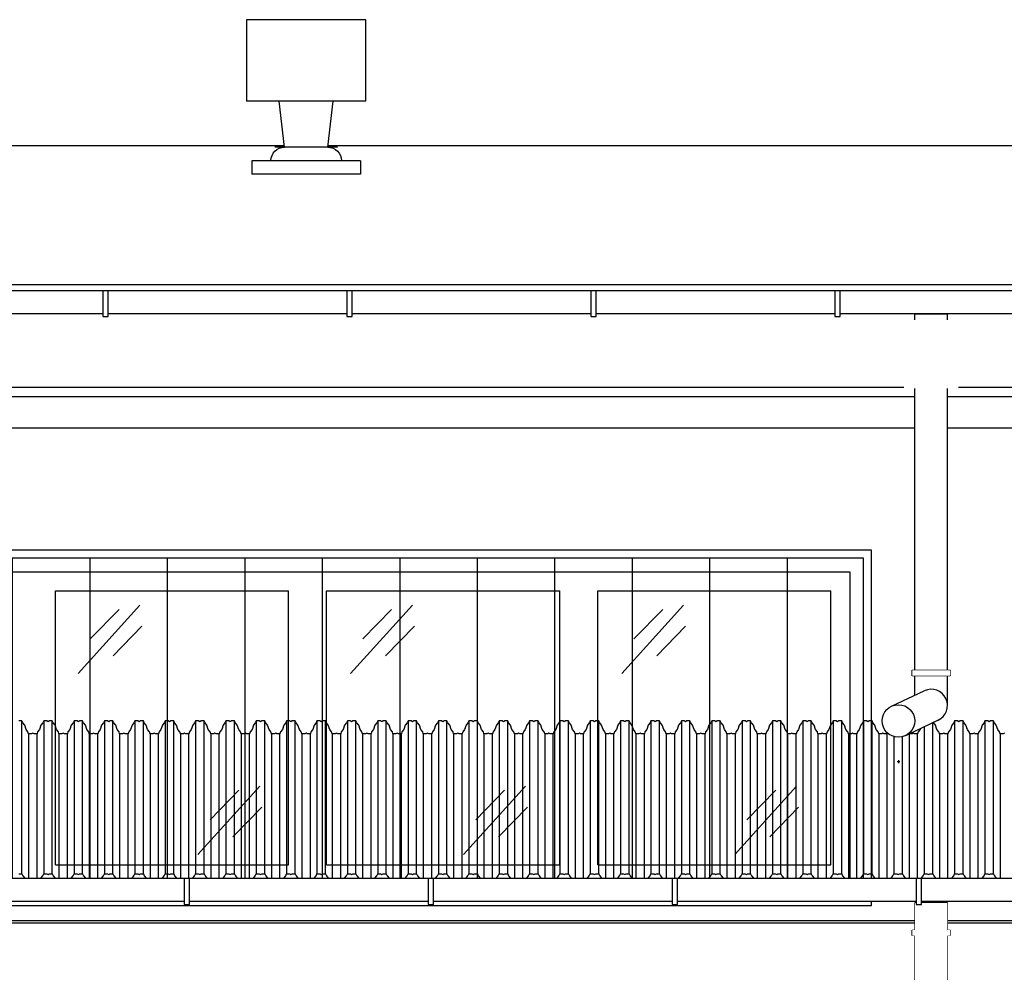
# Model space of a CAD drawing. Header units: millimetres. Extents: x 59331 to 112314, y -16110 to 34390.
# Tile 75 of 198: x 81584 to 81947, y -2187 to -1836. Entities that reach past the tile are written whole.
import ezdxf

# ---------------------------------------------------------------- set-up
doc = ezdxf.new("R2010")
doc.units = ezdxf.units.MM
doc.set_wipeout_variables(frame=1)
doc.layers.add('_HSA_POMOC', color=120, linetype='Continuous', plot=False)
for name, color, linetype in [('_HSA_STOLARKA_ZEWNĘTRZNA', 132, 'Continuous'), ('_HSA_WIDOKOWE', 1, 'Continuous'), ('_HSA_WIDOKOWE_CIENKIE', 8, 'Continuous'), ('_HSA_ŚCIANY_CIENKIE', 2, 'Continuous'), ('_HSA_ŚCIANY_DZIAŁOWE', 6, 'Continuous')]:
    doc.layers.add(name, color=color, linetype=linetype)

# ---------------------------------------------------------------- blocks, each defined once
blk = doc.blocks.new('A$C130780f7')
blk.add_wipeout([(-600, 0), (-600, -115), (0, -115), (0, 0)])
for p, q in [((-293, -108), (-293, -7)), ((-293, -7), (-207, -7)), ((-207, -108), (-207, -7)), ((-193, -108), (-193, -7)), ((-193, -7), (-107, -7)), ((-107, -108), (-107, -7)), ((-93, -108), (-93, -7)), ((-93, -7), (-7, -7)), ((-7, -108), (-7, -7)), ((-293, -108), (-207, -108)), ((-193, -108), (-107, -108)), ((-93, -108), (-7, -108))]:
    blk.add_line(p, q)
at = {"ltscale": 10}
blk.add_lwpolyline([(-600, 0), (0, 0), (0, -115), (-600, -115)], close=True, dxfattribs=at)
at = {"layer": '_HSA_WIDOKOWE_CIENKIE', "color": 9}
for points in [[(-284.63, -37.49), (-261.83, -12.27)], [(-280.15, -24.77), (-269.52, -13.86)], [(-184.13, -37.49), (-161.33, -12.27)], [(-179.65, -24.77), (-169.02, -13.86)], [(-84.13, -37.49), (-61.33, -12.27)], [(-79.65, -24.77), (-69.02, -13.86)], [(-271.76, -31.01), (-261.13, -20.1)], [(-171.26, -31.01), (-160.63, -20.1)], [(-71.26, -31.01), (-60.63, -20.1)], [(-240.45, -104.21), (-217.64, -78.99)], [(-142.45, -104.21), (-119.64, -78.99)], [(-42.45, -104.21), (-19.64, -78.99)], [(-235.97, -91.49), (-225.34, -80.58)], [(-137.97, -91.49), (-127.34, -80.58)], [(-37.97, -91.49), (-27.34, -80.58)], [(-227.57, -97.73), (-216.94, -86.82)], [(-129.57, -97.73), (-118.94, -86.82)], [(-29.57, -97.73), (-18.94, -86.82)]]:
    blk.add_lwpolyline(points, dxfattribs=at)
blk = doc.blocks.new('A$C45100550')
at = {"transparency": 33554687}
h = blk.add_hatch(dxfattribs=at)
h.set_pattern_fill('ANSI31', color=256, scale=9, angle=45)
h.set_pattern_definition([(90, (-1200.25, -128), (-28.575, 0), [])])
h.paths.add_polyline_path([(-3, -3), (-1513, -3), (-1513, -128), (-3, -128)])
for points in [[(0, 0), (-1516, 0), (-1516, -131), (0, -131)], [(-3, -3), (-1513, -3), (-1513, -128), (-3, -128)]]:
    blk.add_lwpolyline(points, close=True)
blk = doc.blocks.new('*U61')
blk.add_wipeout([(0, 8.5), (0, 0), (10264, 0), (10264, 8.5)])
for p, q in [((10264, 8.5), (0, 8.5)), ((10264, 0), (0, 0))]:
    blk.add_line(p, q)
for points in [[(5139.47, -1), (5141.47, -1), (5141.47, 8.5), (5139.47, 8.5)], [(5229.47, -1), (5231.47, -1), (5231.47, 8.5), (5229.47, 8.5)], [(5319.47, -1), (5321.47, -1), (5321.47, 8.5), (5319.47, 8.5)], [(5409.47, -1), (5411.47, -1), (5411.47, 8.5), (5409.47, 8.5)]]:
    blk.add_wipeout(points)
for points in [[(5139.47, -1), (5141.47, -1), (5141.47, 8.5), (5139.47, 8.5)], [(5229.47, -1), (5231.47, -1), (5231.47, 8.5), (5229.47, 8.5)], [(5319.47, -1), (5321.47, -1), (5321.47, 8.5), (5319.47, 8.5)], [(5409.47, -1), (5411.47, -1), (5411.47, 8.5), (5409.47, 8.5)]]:
    blk.add_lwpolyline(points, close=True)
blk = doc.blocks.new('*U75')
for points in [[(-6, 0), (6, 0), (6, -273.88), (-6, -273.88)], [(-7, -12), (7, -12), (7, -10), (-7, -10)], [(-7, -263.88), (7, -263.88), (7, -261.88), (-7, -261.88)]]:
    blk.add_lwpolyline(points, close=True)
blk.add_wipeout([(-6, 0), (6, 0), (6, -273.88), (-6, -273.88)])
for points in [[(-7, -10), (7, -10), (7, -12), (-7, -12)], [(-7, -100), (7, -100), (7, -102), (-7, -102)], [(-7, -190), (7, -190), (7, -192), (-7, -192)], [(-7, -261.88), (7, -261.88), (7, -263.88), (-7, -263.88)]]:
    blk.add_wipeout(points)
for points in [[(-7, -102), (7, -102), (7, -100), (-7, -100)], [(-7, -192), (7, -192), (7, -190), (-7, -190)]]:
    blk.add_lwpolyline(points, close=True)
blk = doc.blocks.new('A$Ce0e96bf1')
blk.add_wipeout([(-40, 0), (0, 0), (0, 5), (-7, 5), (-7.01, 5.23), (-7.03, 5.56), (-7.1, 5.99), (-7.18, 6.33), (-7.29, 6.68), (-7.54, 7.26), (-7.74, 7.62), (-8, 8.01), (-8.23, 8.28), (-8.46, 8.54), (-8.73, 8.78), (-8.99, 9), (-9.33, 9.23), (-9.58, 9.38), (-9.94, 9.56), (-10.25, 9.69), (-10.68, 9.82), (-11.05, 9.91), (-11.35, 9.96), (-11.64, 9.99), (-12, 10), (-10, 27), (2, 27), (2, 57), (-42, 57), (-42, 27), (-30, 27), (-28, 10), (-28.21, 10), (-28.9, 9.92), (-29.15, 9.87), (-29.48, 9.77), (-29.81, 9.66), (-30.14, 9.52), (-30.38, 9.4), (-30.86, 9.1), (-31.1, 8.92), (-31.62, 8.44), (-31.76, 8.29), (-32.01, 7.99), (-32.16, 7.77), (-32.36, 7.45), (-32.5, 7.18), (-32.58, 7), (-32.71, 6.67), (-32.79, 6.44), (-32.89, 6.05), (-32.94, 5.8), (-32.98, 5.49), (-32.99, 5.25), (-32.99, 5), (-40, 5)])
for p, q in [((-42, 57), (2, 57)), ((-42, 27), (-42, 57)), ((2, 57), (2, 27)), ((-42, 27), (2, 27)), ((-28, 10), (-30, 27)), ((-12, 10), (-10, 27)), ((-31.54, 10), (-8.46, 10)), ((-40, 5), (0, 5)), ((-40, 5), (-40, 0)), ((0, 5), (0, 0)), ((-40, 0), (0, 0))]:
    blk.add_line(p, q)
for centre, start, end in [((-28, 5), 90, 180), ((-12, 5), 0, 90)]:
    blk.add_arc(centre, 5, start, end)
blk = doc.blocks.new('DASZEK')
for points in [[(5513.37, 63.7), (5512.92, 63.41), (5511.8, 63.41), (5511.6, 64.11), (5510.91, 65.07), (5510.38, 66.6), (5509.7, 67.44), (5509.35, 68.18), (5508.23, 68.18), (5507.78, 67.88), (5507.32, 68.18), (5506.2, 68.18), (5505.85, 67.44), (5505.17, 66.6), (5504.65, 65.07), (5503.95, 64.11), (5503.75, 63.41), (5502.63, 63.41), (5502.18, 63.7), (5501.72, 63.41), (5500.6, 63.41), (5500.4, 64.11), (5499.71, 65.07), (5499.18, 66.6), (5498.5, 67.44), (5498.15, 68.18), (5497.04, 68.18), (5496.58, 67.88), (5496.12, 68.18), (5495.01, 68.18), (5494.66, 67.44), (5493.98, 66.6), (5493.45, 65.07), (5492.76, 64.11), (5492.55, 63.41), (5491.44, 63.41), (5490.98, 63.7), (5490.52, 63.41), (5489.41, 63.41), (5489.2, 64.11), (5488.51, 65.07), (5487.98, 66.6), (5487.3, 67.44), (5486.95, 68.18), (5485.84, 68.18), (5485.38, 67.88), (5484.92, 68.18), (5483.81, 68.18), (5483.46, 67.44), (5482.78, 66.6), (5482.25, 65.07), (5481.56, 64.11), (5481.35, 63.41), (5480.24, 63.41), (5479.78, 63.7), (5479.32, 63.41), (5478.21, 63.41), (5478, 64.11), (5477.31, 65.07), (5476.78, 66.6), (5476.1, 67.44), (5475.75, 68.18), (5474.64, 68.18), (5474.18, 67.88), (5473.72, 68.18), (5472.61, 68.18), (5472.26, 67.44), (5471.58, 66.6), (5471.05, 65.07), (5470.36, 64.11), (5470.15, 63.41), (5469.04, 63.41), (5468.58, 63.7), (5468.12, 63.41), (5467.01, 63.41), (5466.8, 64.11), (5466.11, 65.07), (5465.58, 66.6), (5464.9, 67.44), (5464.55, 68.18), (5463.44, 68.18), (5462.98, 67.88), (5462.52, 68.18), (5461.41, 68.18), (5461.06, 67.44), (5460.38, 66.6), (5459.85, 65.07), (5459.16, 64.11), (5458.95, 63.41), (5457.84, 63.41), (5457.38, 63.7), (5456.92, 63.41), (5455.81, 63.41), (5455.6, 64.11), (5454.91, 65.07), (5454.39, 66.6), (5453.7, 67.44), (5453.36, 68.18), (5452.24, 68.18), (5451.78, 67.88), (5451.33, 68.18), (5450.21, 68.18), (5449.86, 67.44), (5449.18, 66.6), (5448.65, 65.07), (5447.96, 64.11), (5447.76, 63.41), (5446.64, 63.41), (5446.18, 63.7), (5445.73, 63.41), (5444.61, 63.41), (5444.41, 64.11), (5443.72, 65.07), (5443.19, 66.6), (5442.51, 67.44), (5442.16, 68.18), (5441.04, 68.18), (5440.59, 67.88), (5440.13, 68.18), (5439.01, 68.18), (5438.66, 67.44), (5437.98, 66.6), (5437.46, 65.07), (5436.76, 64.11), (5436.56, 63.41), (5435.44, 63.41), (5434.99, 63.7), (5434.53, 63.41), (5433.41, 63.41), (5433.21, 64.11), (5432.52, 65.07), (5431.99, 66.6), (5431.31, 67.44), (5430.96, 68.18), (5429.85, 68.18), (5429.39, 67.88), (5428.93, 68.18), (5427.82, 68.18), (5427.47, 67.44), (5426.79, 66.6), (5426.26, 65.07), (5425.57, 64.11), (5425.36, 63.41), (5424.25, 63.41), (5423.79, 63.7), (5423.33, 63.41), (5422.22, 63.41), (5422.01, 64.11), (5421.32, 65.07), (5420.79, 66.6), (5420.11, 67.44), (5419.76, 68.18), (5418.65, 68.18), (5418.19, 67.88), (5417.73, 68.18), (5416.62, 68.18), (5416.27, 67.44), (5415.59, 66.6), (5415.06, 65.07), (5414.37, 64.11), (5414.16, 63.41), (5413.05, 63.41), (5412.59, 63.7), (5412.13, 63.41), (5411.02, 63.41), (5410.81, 64.11), (5410.12, 65.07), (5409.59, 66.6), (5408.91, 67.44), (5408.56, 68.18), (5407.45, 68.18), (5406.99, 67.88), (5406.53, 68.18), (5405.42, 68.18), (5405.07, 67.44), (5404.39, 66.6), (5403.86, 65.07), (5403.17, 64.11), (5402.96, 63.41), (5401.85, 63.41), (5401.39, 63.7), (5400.93, 63.41), (5399.82, 63.41), (5399.61, 64.11), (5398.92, 65.07), (5398.39, 66.6), (5397.71, 67.44), (5397.36, 68.18), (5396.25, 68.18), (5395.79, 67.88), (5395.33, 68.18), (5394.22, 68.18), (5393.87, 67.44), (5393.19, 66.6), (5392.66, 65.07), (5391.97, 64.11), (5391.76, 63.41), (5390.65, 63.41), (5390.19, 63.7), (5389.73, 63.41), (5388.62, 63.41), (5388.41, 64.11), (5387.72, 65.07), (5387.2, 66.6), (5386.51, 67.44), (5386.17, 68.18), (5385.05, 68.18), (5384.59, 67.88), (5384.14, 68.18), (5383.02, 68.18), (5382.67, 67.44), (5381.99, 66.6), (5381.46, 65.07), (5380.77, 64.11), (5380.57, 63.41), (5379.45, 63.41), (5378.99, 63.7), (5378.54, 63.41), (5377.42, 63.41), (5377.22, 64.11), (5376.53, 65.07), (5376, 66.6), (5375.32, 67.44), (5374.97, 68.18), (5373.85, 68.18), (5373.4, 67.88), (5372.94, 68.18), (5371.82, 68.18), (5371.47, 67.44), (5370.79, 66.6), (5370.27, 65.07), (5369.57, 64.11), (5369.37, 63.41), (5368.25, 63.41), (5367.8, 63.7), (5367.34, 63.41), (5366.22, 63.41), (5366.02, 64.11), (5365.33, 65.07), (5364.8, 66.6), (5364.12, 67.44), (5363.77, 68.18), (5362.66, 68.18), (5362.2, 67.88), (5361.74, 68.18), (5360.63, 68.18), (5360.28, 67.44), (5359.6, 66.6), (5359.07, 65.07), (5358.38, 64.11), (5358.17, 63.41), (5357.06, 63.41), (5356.6, 63.7), (5356.14, 63.41), (5355.03, 63.41), (5354.82, 64.11), (5354.13, 65.07), (5353.6, 66.6), (5352.92, 67.44), (5352.57, 68.18), (5351.46, 68.18), (5351, 67.88), (5350.54, 68.18), (5349.43, 68.18), (5349.08, 67.44), (5348.4, 66.6), (5347.87, 65.07), (5347.18, 64.11), (5346.97, 63.41), (5345.86, 63.41), (5345.4, 63.7), (5344.94, 63.41), (5343.83, 63.41), (5343.62, 64.11), (5342.93, 65.07), (5342.4, 66.6), (5341.72, 67.44), (5341.37, 68.18), (5340.26, 68.18), (5339.8, 67.88), (5339.34, 68.18), (5338.23, 68.18), (5337.88, 67.44), (5337.2, 66.6), (5336.67, 65.07), (5335.98, 64.11), (5335.77, 63.41), (5334.66, 63.41), (5334.2, 63.7), (5333.74, 63.41), (5332.63, 63.41), (5332.42, 64.11), (5331.73, 65.07), (5331.2, 66.6), (5330.52, 67.44), (5330.17, 68.18), (5329.06, 68.18), (5328.6, 67.88), (5328.14, 68.18), (5327.03, 68.18), (5326.68, 67.44), (5326, 66.6), (5325.47, 65.07), (5324.78, 64.11), (5324.58, 63.41), (5323.46, 63.41), (5323, 63.7), (5322.54, 63.41), (5321.43, 63.41), (5321.22, 64.11), (5320.53, 65.07), (5320.01, 66.6), (5319.32, 67.44), (5318.98, 68.18), (5317.86, 68.18), (5317.4, 67.88), (5316.95, 68.18), (5315.83, 68.18), (5315.48, 67.44), (5314.8, 66.6), (5314.27, 65.07), (5313.58, 64.11), (5313.38, 63.41), (5312.26, 63.41), (5311.8, 63.7), (5311.35, 63.41), (5310.23, 63.41), (5310.03, 64.11), (5309.34, 65.07), (5308.81, 66.6), (5308.13, 67.44), (5307.78, 68.18), (5306.66, 68.18), (5306.21, 67.88), (5305.75, 68.18), (5304.63, 68.18), (5304.28, 67.44), (5303.6, 66.6), (5303.08, 65.07), (5302.38, 64.11), (5302.18, 63.41), (5301.06, 63.41), (5300.61, 63.7), (5300.15, 63.41), (5299.03, 63.41), (5298.83, 64.11), (5298.14, 65.07), (5297.61, 66.6), (5296.93, 67.44), (5296.58, 68.18), (5295.47, 68.18), (5295.01, 67.88), (5294.55, 68.18), (5293.44, 68.18), (5293.09, 67.44), (5292.41, 66.6), (5291.88, 65.07), (5291.19, 64.11), (5290.98, 63.41), (5289.87, 63.41), (5289.41, 63.7), (5288.95, 63.41), (5287.84, 63.41), (5287.63, 64.11), (5286.94, 65.07), (5286.41, 66.6), (5285.73, 67.44), (5285.38, 68.18), (5284.27, 68.18), (5283.81, 67.88), (5283.35, 68.18), (5282.24, 68.18), (5281.89, 67.44), (5281.21, 66.6), (5280.68, 65.07), (5279.99, 64.11), (5279.78, 63.41), (5278.67, 63.41), (5278.21, 63.7), (5277.75, 63.41), (5276.64, 63.41), (5276.43, 64.11), (5275.74, 65.07), (5275.21, 66.6), (5274.53, 67.44), (5274.18, 68.18), (5273.07, 68.18), (5272.61, 67.88), (5272.15, 68.18), (5271.04, 68.18), (5270.69, 67.44), (5270.01, 66.6), (5269.48, 65.07), (5268.79, 64.11), (5268.58, 63.41), (5267.47, 63.41), (5267.01, 63.7), (5266.55, 63.41), (5265.44, 63.41), (5265.23, 64.11), (5264.54, 65.07), (5264.01, 66.6), (5263.33, 67.44), (5262.98, 68.18), (5261.87, 68.18), (5261.41, 67.88), (5260.95, 68.18), (5259.84, 68.18), (5259.49, 67.44), (5258.81, 66.6), (5258.28, 65.07), (5257.59, 64.11), (5257.39, 63.41), (5256.27, 63.41), (5255.81, 63.7), (5255.35, 63.41), (5254.24, 63.41), (5254.03, 64.11), (5253.34, 65.07), (5252.82, 66.6), (5252.13, 67.44), (5251.79, 68.18), (5250.67, 68.18), (5250.21, 67.88), (5249.76, 68.18), (5248.64, 68.18), (5248.29, 67.44), (5247.61, 66.6), (5247.08, 65.07), (5246.39, 64.11), (5246.19, 63.41), (5245.07, 63.41), (5244.61, 63.7), (5244.16, 63.41), (5243.04, 63.41), (5242.84, 64.11), (5242.15, 65.07), (5241.62, 66.6), (5240.94, 67.44), (5240.59, 68.18), (5239.47, 68.18), (5239.02, 67.88), (5238.56, 68.18), (5237.44, 68.18), (5237.09, 67.44), (5236.41, 66.6), (5235.89, 65.07), (5235.19, 64.11), (5234.99, 63.41), (5233.87, 63.41), (5233.42, 63.7), (5232.96, 63.41), (5231.84, 63.41), (5231.64, 64.11), (5230.95, 65.07), (5230.42, 66.6), (5229.74, 67.44), (5229.39, 68.18), (5228.28, 68.18), (5227.82, 67.88), (5227.36, 68.18), (5226.25, 68.18), (5225.9, 67.44), (5225.22, 66.6), (5224.69, 65.07), (5224, 64.11), (5223.79, 63.41), (5222.68, 63.41), (5222.22, 63.7), (5221.76, 63.41), (5220.65, 63.41), (5220.44, 64.11), (5219.75, 65.07), (5219.22, 66.6), (5218.54, 67.44), (5218.19, 68.18), (5217.08, 68.18), (5216.62, 67.88), (5216.16, 68.18), (5215.05, 68.18), (5214.7, 67.44), (5214.02, 66.6), (5213.49, 65.07), (5212.8, 64.11), (5212.59, 63.41), (5211.48, 63.41), (5211.02, 63.7), (5210.56, 63.41), (5209.45, 63.41), (5209.24, 64.11), (5208.55, 65.07), (5208.02, 66.6), (5207.34, 67.44), (5206.99, 68.18), (5205.88, 68.18), (5205.42, 67.88), (5204.96, 68.18), (5203.85, 68.18), (5203.5, 67.44), (5202.82, 66.6), (5202.29, 65.07), (5201.6, 64.11), (5201.39, 63.41), (5200.28, 63.41), (5199.82, 63.7), (5199.36, 63.41), (5198.25, 63.41), (5198.04, 64.11), (5197.35, 65.07), (5196.82, 66.6), (5196.14, 67.44), (5195.79, 68.18), (5194.68, 68.18), (5194.22, 67.88), (5193.76, 68.18), (5192.65, 68.18), (5192.3, 67.44), (5191.62, 66.6), (5191.09, 65.07), (5190.4, 64.11), (5190.2, 63.41), (5189.08, 63.41), (5188.62, 63.7), (5188.16, 63.41), (5187.05, 63.41), (5186.84, 64.11), (5186.15, 65.07), (5185.63, 66.6), (5184.94, 67.44), (5184.6, 68.18), (5183.48, 68.18), (5183.02, 67.88), (5182.57, 68.18), (5181.45, 68.18), (5181.1, 67.44), (5180.42, 66.6), (5179.89, 65.07), (5179.2, 64.11), (5179, 63.41), (5177.88, 63.41), (5177.42, 63.7), (5176.97, 63.41), (5175.85, 63.41), (5175.65, 64.11), (5174.96, 65.07), (5174.43, 66.6), (5173.75, 67.44), (5173.4, 68.18), (5172.28, 68.18), (5171.83, 67.88), (5171.37, 68.18), (5170.25, 68.18), (5169.9, 67.44), (5169.22, 66.6), (5168.7, 65.07), (5168, 64.11), (5167.8, 63.41), (5166.68, 63.41), (5166.23, 63.7), (5165.77, 63.41), (5164.65, 63.41), (5164.45, 64.11), (5163.76, 65.07), (5163.23, 66.6), (5162.55, 67.44), (5162.2, 68.18), (5161.09, 68.18), (5160.63, 67.88), (5160.17, 68.18), (5159.06, 68.18), (5158.71, 67.44), (5158.03, 66.6), (5157.5, 65.07), (5156.81, 64.11), (5156.6, 63.41), (5155.49, 63.41), (5155.03, 63.7), (5154.57, 63.41), (5153.46, 63.41), (5153.25, 64.11), (5152.56, 65.07), (5152.03, 66.6), (5151.35, 67.44), (5151, 68.18), (5149.89, 68.18)], [(5149.89, 11.8), (5151, 11.8), (5151.35, 11.06), (5152.03, 10.22), (5152.56, 8.69), (5153.25, 7.73), (5153.46, 7.03), (5154.57, 7.03), (5155.03, 7.32), (5155.49, 7.03), (5156.6, 7.03), (5156.81, 7.73), (5157.5, 8.69), (5158.03, 10.22), (5158.71, 11.06), (5159.06, 11.8), (5160.17, 11.8), (5160.63, 11.5), (5161.09, 11.8), (5162.2, 11.8), (5162.55, 11.06), (5163.23, 10.22), (5163.76, 8.69), (5164.45, 7.73), (5164.65, 7.03), (5165.77, 7.03), (5166.23, 7.32), (5166.68, 7.03), (5167.8, 7.03), (5168, 7.73), (5168.7, 8.69), (5169.22, 10.22), (5169.9, 11.06), (5170.25, 11.8), (5171.37, 11.8), (5171.83, 11.5), (5172.28, 11.8), (5173.4, 11.8), (5173.75, 11.06), (5174.43, 10.22), (5174.96, 8.69), (5175.65, 7.73), (5175.85, 7.03), (5176.97, 7.03), (5177.42, 7.32), (5177.88, 7.03), (5179, 7.03), (5179.2, 7.73), (5179.89, 8.69), (5180.42, 10.22), (5181.1, 11.06), (5181.45, 11.8), (5182.57, 11.8), (5183.02, 11.5), (5183.48, 11.8), (5184.6, 11.8), (5184.94, 11.06), (5185.63, 10.22), (5186.15, 8.69), (5186.84, 7.73), (5187.05, 7.03), (5188.16, 7.03), (5188.62, 7.32), (5189.08, 7.03), (5190.2, 7.03), (5190.4, 7.73), (5191.09, 8.69), (5191.62, 10.22), (5192.3, 11.06), (5192.65, 11.8), (5193.76, 11.8), (5194.22, 11.5), (5194.68, 11.8), (5195.79, 11.8), (5196.14, 11.06), (5196.82, 10.22), (5197.35, 8.69), (5198.04, 7.73), (5198.25, 7.03), (5199.36, 7.03), (5199.82, 7.32), (5200.28, 7.03), (5201.39, 7.03), (5201.6, 7.73), (5202.29, 8.69), (5202.82, 10.22), (5203.5, 11.06), (5203.85, 11.8), (5204.96, 11.8), (5205.42, 11.5), (5205.88, 11.8), (5206.99, 11.8), (5207.34, 11.06), (5208.02, 10.22), (5208.55, 8.69), (5209.24, 7.73), (5209.45, 7.03), (5210.56, 7.03), (5211.02, 7.32), (5211.48, 7.03), (5212.59, 7.03), (5212.8, 7.73), (5213.49, 8.69), (5214.02, 10.22), (5214.7, 11.06), (5215.05, 11.8), (5216.16, 11.8), (5216.62, 11.5), (5217.08, 11.8), (5218.19, 11.8), (5218.54, 11.06), (5219.22, 10.22), (5219.75, 8.69), (5220.44, 7.73), (5220.65, 7.03), (5221.76, 7.03), (5222.22, 7.32), (5222.68, 7.03), (5223.79, 7.03), (5224, 7.73), (5224.69, 8.69), (5225.22, 10.22), (5225.9, 11.06), (5226.25, 11.8), (5227.36, 11.8), (5227.82, 11.5), (5228.28, 11.8), (5229.39, 11.8), (5229.74, 11.06), (5230.42, 10.22), (5230.95, 8.69), (5231.64, 7.73), (5231.84, 7.03), (5232.96, 7.03), (5233.42, 7.32), (5233.87, 7.03), (5234.99, 7.03), (5235.19, 7.73), (5235.89, 8.69), (5236.41, 10.22), (5237.09, 11.06), (5237.44, 11.8), (5238.56, 11.8), (5239.02, 11.5), (5239.47, 11.8), (5240.59, 11.8), (5240.94, 11.06), (5241.62, 10.22), (5242.15, 8.69), (5242.84, 7.73), (5243.04, 7.03), (5244.16, 7.03), (5244.61, 7.32), (5245.07, 7.03), (5246.19, 7.03), (5246.39, 7.73), (5247.08, 8.69), (5247.61, 10.22), (5248.29, 11.06), (5248.64, 11.8), (5249.76, 11.8), (5250.21, 11.5), (5250.67, 11.8), (5251.79, 11.8), (5252.13, 11.06), (5252.82, 10.22), (5253.34, 8.69), (5254.03, 7.73), (5254.24, 7.03), (5255.35, 7.03), (5255.81, 7.32), (5256.27, 7.03), (5257.39, 7.03), (5257.59, 7.73), (5258.28, 8.69), (5258.81, 10.22), (5259.49, 11.06), (5259.84, 11.8), (5260.95, 11.8), (5261.41, 11.5), (5261.87, 11.8), (5262.98, 11.8), (5263.33, 11.06), (5264.01, 10.22), (5264.54, 8.69), (5265.23, 7.73), (5265.44, 7.03), (5266.55, 7.03), (5267.01, 7.32), (5267.47, 7.03), (5268.58, 7.03), (5268.79, 7.73), (5269.48, 8.69), (5270.01, 10.22), (5270.69, 11.06), (5271.04, 11.8), (5272.15, 11.8), (5272.61, 11.5), (5273.07, 11.8), (5274.18, 11.8), (5274.53, 11.06), (5275.21, 10.22), (5275.74, 8.69), (5276.43, 7.73), (5276.64, 7.03), (5277.75, 7.03), (5278.21, 7.32), (5278.67, 7.03), (5279.78, 7.03), (5279.99, 7.73), (5280.68, 8.69), (5281.21, 10.22), (5281.89, 11.06), (5282.24, 11.8), (5283.35, 11.8), (5283.81, 11.5), (5284.27, 11.8), (5285.38, 11.8), (5285.73, 11.06), (5286.41, 10.22), (5286.94, 8.69), (5287.63, 7.73), (5287.84, 7.03), (5288.95, 7.03), (5289.41, 7.32), (5289.87, 7.03), (5290.98, 7.03), (5291.19, 7.73), (5291.88, 8.69), (5292.41, 10.22), (5293.09, 11.06), (5293.44, 11.8), (5294.55, 11.8), (5295.01, 11.5), (5295.47, 11.8), (5296.58, 11.8), (5296.93, 11.06), (5297.61, 10.22), (5298.14, 8.69), (5298.83, 7.73), (5299.03, 7.03), (5300.15, 7.03), (5300.61, 7.32), (5301.06, 7.03), (5302.18, 7.03), (5302.38, 7.73), (5303.08, 8.69), (5303.6, 10.22), (5304.28, 11.06), (5304.63, 11.8), (5305.75, 11.8), (5306.21, 11.5), (5306.66, 11.8), (5307.78, 11.8), (5308.13, 11.06), (5308.81, 10.22), (5309.34, 8.69), (5310.03, 7.73), (5310.23, 7.03), (5311.35, 7.03), (5311.8, 7.32), (5312.26, 7.03), (5313.38, 7.03), (5313.58, 7.73), (5314.27, 8.69), (5314.8, 10.22), (5315.48, 11.06), (5315.83, 11.8), (5316.95, 11.8), (5317.4, 11.5), (5317.86, 11.8), (5318.98, 11.8), (5319.32, 11.06), (5320.01, 10.22), (5320.53, 8.69), (5321.22, 7.73), (5321.43, 7.03), (5322.54, 7.03), (5323, 7.32), (5323.46, 7.03), (5324.58, 7.03), (5324.78, 7.73), (5325.47, 8.69), (5326, 10.22), (5326.68, 11.06), (5327.03, 11.8), (5328.14, 11.8), (5328.6, 11.5), (5329.06, 11.8), (5330.17, 11.8), (5330.52, 11.06), (5331.2, 10.22), (5331.73, 8.69), (5332.42, 7.73), (5332.63, 7.03), (5333.74, 7.03), (5334.2, 7.32), (5334.66, 7.03), (5335.77, 7.03), (5335.98, 7.73), (5336.67, 8.69), (5337.2, 10.22), (5337.88, 11.06), (5338.23, 11.8), (5339.34, 11.8), (5339.8, 11.5), (5340.26, 11.8), (5341.37, 11.8), (5341.72, 11.06), (5342.4, 10.22), (5342.93, 8.69), (5343.62, 7.73), (5343.83, 7.03), (5344.94, 7.03), (5345.4, 7.32), (5345.86, 7.03), (5346.97, 7.03), (5347.18, 7.73), (5347.87, 8.69), (5348.4, 10.22), (5349.08, 11.06), (5349.43, 11.8), (5350.54, 11.8), (5351, 11.5), (5351.46, 11.8), (5352.57, 11.8), (5352.92, 11.06), (5353.6, 10.22), (5354.13, 8.69), (5354.82, 7.73), (5355.03, 7.03), (5356.14, 7.03), (5356.6, 7.32), (5357.06, 7.03), (5358.17, 7.03), (5358.38, 7.73), (5359.07, 8.69), (5359.6, 10.22), (5360.28, 11.06), (5360.63, 11.8), (5361.74, 11.8), (5362.2, 11.5), (5362.66, 11.8), (5363.77, 11.8), (5364.12, 11.06), (5364.8, 10.22), (5365.33, 8.69), (5366.02, 7.73), (5366.22, 7.03), (5367.34, 7.03), (5367.8, 7.32), (5368.25, 7.03), (5369.37, 7.03), (5369.57, 7.73), (5370.27, 8.69), (5370.79, 10.22), (5371.47, 11.06), (5371.82, 11.8), (5372.94, 11.8), (5373.4, 11.5), (5373.85, 11.8), (5374.97, 11.8), (5375.32, 11.06), (5376, 10.22), (5376.53, 8.69), (5377.22, 7.73), (5377.42, 7.03), (5378.54, 7.03), (5378.99, 7.32), (5379.45, 7.03), (5380.57, 7.03), (5380.77, 7.73), (5381.46, 8.69), (5381.99, 10.22), (5382.67, 11.06), (5383.02, 11.8), (5384.14, 11.8), (5384.59, 11.5), (5385.05, 11.8), (5386.17, 11.8), (5386.51, 11.06), (5387.2, 10.22), (5387.72, 8.69), (5388.41, 7.73), (5388.62, 7.03), (5389.73, 7.03), (5390.19, 7.32), (5390.65, 7.03), (5391.76, 7.03), (5391.97, 7.73), (5392.66, 8.69), (5393.19, 10.22), (5393.87, 11.06), (5394.22, 11.8), (5395.33, 11.8), (5395.79, 11.5), (5396.25, 11.8), (5397.36, 11.8), (5397.71, 11.06), (5398.39, 10.22), (5398.92, 8.69), (5399.61, 7.73), (5399.82, 7.03), (5400.93, 7.03), (5401.39, 7.32), (5401.85, 7.03), (5402.96, 7.03), (5403.17, 7.73), (5403.86, 8.69), (5404.39, 10.22), (5405.07, 11.06), (5405.42, 11.8), (5406.53, 11.8), (5406.99, 11.5), (5407.45, 11.8), (5408.56, 11.8), (5408.91, 11.06), (5409.59, 10.22), (5410.12, 8.69), (5410.81, 7.73), (5411.02, 7.03), (5412.13, 7.03), (5412.59, 7.32), (5413.05, 7.03), (5414.16, 7.03), (5414.37, 7.73), (5415.06, 8.69), (5415.59, 10.22), (5416.27, 11.06), (5416.62, 11.8), (5417.73, 11.8), (5418.19, 11.5), (5418.65, 11.8), (5419.76, 11.8), (5420.11, 11.06), (5420.79, 10.22), (5421.32, 8.69), (5422.01, 7.73), (5422.22, 7.03), (5423.33, 7.03), (5423.79, 7.32), (5424.25, 7.03), (5425.36, 7.03), (5425.57, 7.73), (5426.26, 8.69), (5426.79, 10.22), (5427.47, 11.06), (5427.82, 11.8), (5428.93, 11.8), (5429.39, 11.5), (5429.85, 11.8), (5430.96, 11.8), (5431.31, 11.06), (5431.99, 10.22), (5432.52, 8.69), (5433.21, 7.73), (5433.41, 7.03), (5434.53, 7.03), (5434.99, 7.32), (5435.44, 7.03), (5436.56, 7.03), (5436.76, 7.73), (5437.46, 8.69), (5437.98, 10.22), (5438.66, 11.06), (5439.01, 11.8), (5440.13, 11.8), (5440.59, 11.5), (5441.04, 11.8), (5442.16, 11.8), (5442.51, 11.06), (5443.19, 10.22), (5443.72, 8.69), (5444.41, 7.73), (5444.61, 7.03), (5445.73, 7.03), (5446.18, 7.32), (5446.64, 7.03), (5447.76, 7.03), (5447.96, 7.73), (5448.65, 8.69), (5449.18, 10.22), (5449.86, 11.06), (5450.21, 11.8), (5451.33, 11.8), (5451.78, 11.5), (5452.24, 11.8), (5453.36, 11.8), (5453.7, 11.06), (5454.39, 10.22), (5454.91, 8.69), (5455.6, 7.73), (5455.81, 7.03), (5456.92, 7.03), (5457.38, 7.32), (5457.84, 7.03), (5458.95, 7.03), (5459.16, 7.73), (5459.85, 8.69), (5460.38, 10.22), (5461.06, 11.06), (5461.41, 11.8), (5462.52, 11.8), (5462.98, 11.5), (5463.44, 11.8), (5464.55, 11.8), (5464.9, 11.06), (5465.58, 10.22), (5466.11, 8.69), (5466.8, 7.73), (5467.01, 7.03), (5468.12, 7.03), (5468.58, 7.32), (5469.04, 7.03), (5470.15, 7.03), (5470.36, 7.73), (5471.05, 8.69), (5471.58, 10.22), (5472.26, 11.06), (5472.61, 11.8), (5473.72, 11.8), (5474.18, 11.5), (5474.64, 11.8), (5475.75, 11.8), (5476.1, 11.06), (5476.78, 10.22), (5477.31, 8.69), (5478, 7.73), (5478.21, 7.03), (5479.32, 7.03), (5479.78, 7.32), (5480.24, 7.03), (5481.35, 7.03), (5481.56, 7.73), (5482.25, 8.69), (5482.78, 10.22), (5483.46, 11.06), (5483.81, 11.8), (5484.92, 11.8), (5485.38, 11.5), (5485.84, 11.8), (5486.95, 11.8), (5487.3, 11.06), (5487.98, 10.22), (5488.51, 8.69), (5489.2, 7.73), (5489.41, 7.03), (5490.52, 7.03), (5490.98, 7.32), (5491.44, 7.03), (5492.55, 7.03), (5492.76, 7.73), (5493.45, 8.69), (5493.98, 10.22), (5494.66, 11.06), (5495.01, 11.8), (5496.12, 11.8), (5496.58, 11.5), (5497.04, 11.8), (5498.15, 11.8), (5498.5, 11.06), (5499.18, 10.22), (5499.71, 8.69), (5500.4, 7.73), (5500.6, 7.03), (5501.72, 7.03), (5502.18, 7.32), (5502.63, 7.03), (5503.75, 7.03), (5503.95, 7.73), (5504.65, 8.69), (5505.17, 10.22), (5505.85, 11.06), (5506.2, 11.8), (5507.32, 11.8), (5507.78, 11.5), (5508.23, 11.8), (5509.35, 11.8), (5509.7, 11.06), (5510.38, 10.22), (5510.91, 8.69), (5511.6, 7.73), (5511.8, 7.03), (5512.92, 7.03), (5513.37, 7.32)]]:
    blk.add_lwpolyline(points)
at = {"layer": '_HSA_WIDOKOWE_CIENKIE'}
for p, q in [((5151, 11.8), (5151, 68.18)), ((5159.06, 68.18), (5159.06, 11.8)), ((5162.2, 11.8), (5162.2, 68.18)), ((5170.25, 68.18), (5170.25, 11.8)), ((5173.4, 11.8), (5173.4, 68.18)), ((5181.45, 68.18), (5181.45, 11.8)), ((5184.6, 11.8), (5184.6, 68.18)), ((5192.65, 68.18), (5192.65, 11.8)), ((5195.79, 11.8), (5195.79, 68.18)), ((5203.85, 68.18), (5203.85, 11.8)), ((5206.99, 11.8), (5206.99, 68.18)), ((5215.05, 68.18), (5215.05, 11.8)), ((5218.19, 11.8), (5218.19, 68.18)), ((5226.25, 68.18), (5226.25, 11.8)), ((5229.39, 11.8), (5229.39, 68.18)), ((5237.44, 68.18), (5237.44, 11.8)), ((5240.59, 11.8), (5240.59, 68.18)), ((5248.64, 68.18), (5248.64, 11.8)), ((5251.79, 11.8), (5251.79, 68.18)), ((5259.84, 68.18), (5259.84, 11.8)), ((5262.98, 11.8), (5262.98, 68.18)), ((5271.04, 68.18), (5271.04, 11.8)), ((5274.18, 11.8), (5274.18, 68.18)), ((5282.24, 68.18), (5282.24, 11.8)), ((5285.38, 11.8), (5285.38, 68.18)), ((5293.44, 68.18), (5293.44, 11.8)), ((5296.58, 11.8), (5296.58, 68.18)), ((5304.63, 68.18), (5304.63, 11.8)), ((5307.78, 11.8), (5307.78, 68.18)), ((5315.83, 68.18), (5315.83, 11.8)), ((5318.98, 11.8), (5318.98, 68.18)), ((5327.03, 68.18), (5327.03, 11.8)), ((5330.17, 11.8), (5330.17, 68.18)), ((5338.23, 68.18), (5338.23, 11.8)), ((5341.37, 11.8), (5341.37, 68.18)), ((5349.43, 68.18), (5349.43, 11.8)), ((5352.57, 11.8), (5352.57, 68.18)), ((5360.63, 68.18), (5360.63, 11.8)), ((5363.77, 11.8), (5363.77, 68.18)), ((5371.82, 68.18), (5371.82, 11.8)), ((5374.97, 11.8), (5374.97, 68.18)), ((5383.02, 68.18), (5383.02, 11.8)), ((5386.17, 11.8), (5386.17, 68.18)), ((5394.22, 68.18), (5394.22, 11.8)), ((5397.36, 11.8), (5397.36, 68.18)), ((5405.42, 68.18), (5405.42, 11.8)), ((5408.56, 11.8), (5408.56, 68.18)), ((5416.62, 68.18), (5416.62, 11.8)), ((5419.76, 11.8), (5419.76, 68.18)), ((5427.82, 68.18), (5427.82, 11.8)), ((5430.96, 11.8), (5430.96, 68.18)), ((5439.01, 68.18), (5439.01, 11.8)), ((5442.16, 11.8), (5442.16, 68.18)), ((5450.21, 68.18), (5450.21, 11.8)), ((5453.36, 11.8), (5453.36, 68.18)), ((5461.41, 68.18), (5461.41, 11.8)), ((5464.55, 11.8), (5464.55, 68.18)), ((5472.61, 68.18), (5472.61, 11.8)), ((5475.75, 11.8), (5475.75, 68.18)), ((5483.81, 68.18), (5483.81, 11.8)), ((5486.95, 11.8), (5486.95, 68.18)), ((5495.01, 68.18), (5495.01, 11.8)), ((5498.15, 11.8), (5498.15, 68.18)), ((5506.2, 68.18), (5506.2, 11.8)), ((5509.35, 11.8), (5509.35, 68.18)), ((5153.46, 63.41), (5153.46, 7.03)), ((5156.6, 7.03), (5156.6, 63.41)), ((5164.65, 63.41), (5164.65, 7.03)), ((5167.8, 7.03), (5167.8, 63.41)), ((5175.85, 63.41), (5175.85, 7.03)), ((5179, 7.03), (5179, 63.41)), ((5187.05, 63.41), (5187.05, 7.03)), ((5190.2, 7.03), (5190.2, 63.41)), ((5198.25, 63.41), (5198.25, 7.03)), ((5201.39, 7.03), (5201.39, 63.41)), ((5209.45, 63.41), (5209.45, 7.03)), ((5212.59, 7.03), (5212.59, 63.41)), ((5220.65, 63.41), (5220.65, 7.03)), ((5223.79, 7.03), (5223.79, 63.41)), ((5231.84, 63.41), (5231.84, 7.03)), ((5234.99, 7.03), (5234.99, 63.41)), ((5243.04, 63.41), (5243.04, 7.03)), ((5246.19, 7.03), (5246.19, 63.41)), ((5254.24, 63.41), (5254.24, 7.03)), ((5257.39, 7.03), (5257.39, 63.41)), ((5265.44, 63.41), (5265.44, 7.03)), ((5268.58, 7.03), (5268.58, 63.41)), ((5276.64, 63.41), (5276.64, 7.03)), ((5279.78, 7.03), (5279.78, 63.41)), ((5287.84, 63.41), (5287.84, 7.03)), ((5290.98, 7.03), (5290.98, 63.41)), ((5299.03, 63.41), (5299.03, 7.03)), ((5302.18, 7.03), (5302.18, 63.41)), ((5310.23, 63.41), (5310.23, 7.03)), ((5313.38, 7.03), (5313.38, 63.41)), ((5321.43, 63.41), (5321.43, 7.03)), ((5324.58, 7.03), (5324.58, 63.41)), ((5332.63, 63.41), (5332.63, 7.03)), ((5335.77, 7.03), (5335.77, 63.41)), ((5343.83, 63.41), (5343.83, 7.03)), ((5346.97, 7.03), (5346.97, 63.41)), ((5355.03, 63.41), (5355.03, 7.03)), ((5358.17, 7.03), (5358.17, 63.41)), ((5366.22, 63.41), (5366.22, 7.03)), ((5369.37, 7.03), (5369.37, 63.41)), ((5377.42, 63.41), (5377.42, 7.03)), ((5380.57, 7.03), (5380.57, 63.41)), ((5388.62, 63.41), (5388.62, 7.03)), ((5391.76, 7.03), (5391.76, 63.41)), ((5399.82, 63.41), (5399.82, 7.03)), ((5402.96, 7.03), (5402.96, 63.41)), ((5411.02, 63.41), (5411.02, 7.03)), ((5414.16, 7.03), (5414.16, 63.41)), ((5422.22, 63.41), (5422.22, 7.03)), ((5425.36, 7.03), (5425.36, 63.41)), ((5433.41, 63.41), (5433.41, 7.03)), ((5436.56, 7.03), (5436.56, 63.41)), ((5444.61, 63.41), (5444.61, 7.03)), ((5447.76, 7.03), (5447.76, 63.41)), ((5455.81, 63.41), (5455.81, 7.03)), ((5458.95, 7.03), (5458.95, 63.41)), ((5467.01, 63.41), (5467.01, 7.03)), ((5470.15, 7.03), (5470.15, 63.41)), ((5478.21, 63.41), (5478.21, 7.03)), ((5481.35, 7.03), (5481.35, 63.41)), ((5489.41, 63.41), (5489.41, 7.03)), ((5492.55, 7.03), (5492.55, 63.41)), ((5500.6, 63.41), (5500.6, 7.03)), ((5503.75, 7.03), (5503.75, 63.41)), ((5511.8, 63.41), (5511.8, 7.03))]:
    blk.add_line(p, q, dxfattribs=at)
blk = doc.blocks.new('*U345')
blk.add_wipeout([(0, 8.5), (0, 0), (10234, 0), (10234, 8.5)])
for p, q in [((10234, 8.5), (0, 8.5)), ((10234, 0), (0, 0))]:
    blk.add_line(p, q)
for points in [[(5139.47, -1), (5141.47, -1), (5141.47, 8.5), (5139.47, 8.5)], [(5229.47, -1), (5231.47, -1), (5231.47, 8.5), (5229.47, 8.5)], [(5319.47, -1), (5321.47, -1), (5321.47, 8.5), (5319.47, 8.5)], [(5409.47, -1), (5411.47, -1), (5411.47, 8.5), (5409.47, 8.5)]]:
    blk.add_wipeout(points)
for points in [[(5139.47, -1), (5141.47, -1), (5141.47, 8.5), (5139.47, 8.5)], [(5229.47, -1), (5231.47, -1), (5231.47, 8.5), (5229.47, 8.5)], [(5319.47, -1), (5321.47, -1), (5321.47, 8.5), (5319.47, 8.5)], [(5409.47, -1), (5411.47, -1), (5411.47, 8.5), (5409.47, 8.5)]]:
    blk.add_lwpolyline(points, close=True)
blk = doc.blocks.new('*U354')
at = {"layer": '_HSA_POMOC'}
for p, q in [((-12.6, -165.14), (-11.6, -165.14)), ((-12.1, -164.64), (-12.1, -165.64))]:
    blk.add_line(p, q, dxfattribs=at)
blk.add_wipeout([(-6, 0), (6, 0), (6, -144.45), (5.99, -144.86), (5.94, -145.27), (5.88, -145.65), (5.78, -146.05), (5.67, -146.4), (5.49, -146.87), (5.29, -147.28), (5.07, -147.66), (4.88, -147.94), (4.58, -148.33), (4.37, -148.57), (3.95, -148.97), (3.75, -149.14), (3.42, -149.39), (3.06, -149.62), (2.74, -149.79), (2.55, -149.88), (-9.54, -155.57), (-9.82, -155.69), (-10.31, -155.87), (-10.72, -155.98), (-11.2, -156.08), (-11.6, -156.12), (-12.1, -156.14), (-12.6, -156.12), (-12.95, -156.08), (-13.56, -155.96), (-13.87, -155.87), (-14.21, -155.76), (-14.66, -155.57), (-14.89, -155.45), (-15.24, -155.26), (-15.56, -155.04), (-15.85, -154.83), (-16.09, -154.63), (-16.33, -154.39), (-16.56, -154.15), (-16.85, -153.81), (-17.07, -153.5), (-17.29, -153.15), (-17.45, -152.86), (-17.6, -152.52), (-17.73, -152.2), (-17.81, -151.98), (-17.92, -151.59), (-18, -151.19), (-18.05, -150.89), (-18.09, -150.51), (-18.1, -150.14), (-18.09, -149.89), (-18.06, -149.51), (-18.02, -149.18), (-17.96, -148.88), (-17.85, -148.43), (-17.74, -148.1), (-17.61, -147.77), (-17.49, -147.52), (-17.3, -147.15), (-17.03, -146.72), (-16.87, -146.51), (-16.61, -146.19), (-16.43, -146), (-16.13, -145.7), (-15.96, -145.55), (-15.79, -145.41), (-15.5, -145.2), (-15.18, -145), (-15.07, -144.93), (-14.85, -144.81), (-14.85, -144.81), (-6, -140.65)])
for p, q in [((-6, 0), (6, 0)), ((6, -144.45), (6, 0)), ((-6, -140.65), (-6, 0)), ((-14.65, -144.71), (-2.55, -139.02)), ((2.55, -149.88), (-9.54, -155.57))]:
    blk.add_line(p, q)
for points in [[(-7, -10), (7, -10), (7, -12), (-7, -12)], [(-7, -131.45), (7, -131.45), (7, -133.45), (-7, -133.45)]]:
    blk.add_lwpolyline(points, close=True)
blk.add_circle((-12.1, -150.14), 6)
blk.add_arc((0, -144.45), 6, 295.1878, 115.1878)
for points in [[(-7, -12), (-7, -10), (7, -10), (7, -12)], [(-7, -133.45), (-7, -131.45), (7, -131.45), (7, -133.45)]]:
    blk.add_wipeout(points)

msp = doc.modelspace()

# ---------------------------------------------------------------- linework, layer by layer
at = {"layer": '_HSA_WIDOKOWE_CIENKIE', "ltscale": 10}
msp.add_line((86765.83, -1882.61), (76475.33, -1882.61), dxfattribs=at)
at = {"layer": '_HSA_WIDOKOWE_CIENKIE'}
for p, q in [((86739.33, -2168.4), (76505.33, -2168.4)), ((86739.33, -2169.25), (76505.33, -2169.25))]:
    msp.add_line(p, q, dxfattribs=at)
at = {"layer": '_HSA_ŚCIANY_CIENKIE', "ltscale": 10}
for p, q in [((86739.33, -1933.82), (76475.33, -1933.82)), ((86739.33, -1971.69), (76475.33, -1971.69))]:
    msp.add_line(p, q, dxfattribs=at)
at = {"layer": '_HSA_ŚCIANY_DZIAŁOWE', "ltscale": 10}
for p, q in [((86739.33, -1975.14), (76475.33, -1975.14)), ((86739.33, -1986.69), (76475.33, -1986.69))]:
    msp.add_line(p, q, dxfattribs=at)

# ---------------------------------------------------------------- block references
at = {"layer": '_HSA_STOLARKA_ZEWNĘTRZNA', "ltscale": 10}
msp.add_blockref('A$C130780f7', (81890.33, -2039.69), dxfattribs=at)
at = {"layer": '_HSA_WIDOKOWE'}
msp.add_blockref('*U61', (76475.33, -1944.56), dxfattribs=at)

# ---------------------------------------------------------------- next in the draw order: block references
at = {"layer": '_HSA_WIDOKOWE', "ltscale": 10}
msp.add_blockref('DASZEK', (76433.95, -2162.86), dxfattribs=at)
at = {"layer": '_HSA_WIDOKOWE', "xscale": -1}
msp.add_blockref('*U75', (81920.33, -2161.81), dxfattribs=at)
at = {"layer": '_HSA_WIDOKOWE_CIENKIE', "ltscale": 10, "xscale": -1}
msp.add_blockref('A$Ce0e96bf1', (81669.81, -1893.11), dxfattribs=at)
at = {"layer": '_HSA_WIDOKOWE_CIENKIE', "ltscale": 10}
msp.add_blockref('A$C45100550', (81898.33, -2031.69), dxfattribs=at)

# ---------------------------------------------------------------- next in the draw order: block references
at = {"layer": '_HSA_WIDOKOWE'}
for name, p in [('*U354', (81920.33, -1944.56)), ('*U345', (76505.33, -2161.31))]:
    msp.add_blockref(name, p, dxfattribs=at)

# ---------------------------------------------------------------- next in the draw order: wipeouts: each hides what was drawn before it
msp.add_wipeout([(81910.33, -1946.86), (81930.33, -1946.86), (81930.33, -1972.08), (81910.33, -1972.08)]).dxf.layer = '_HSA_WIDOKOWE'

doc.saveas('drawing.dxf')
